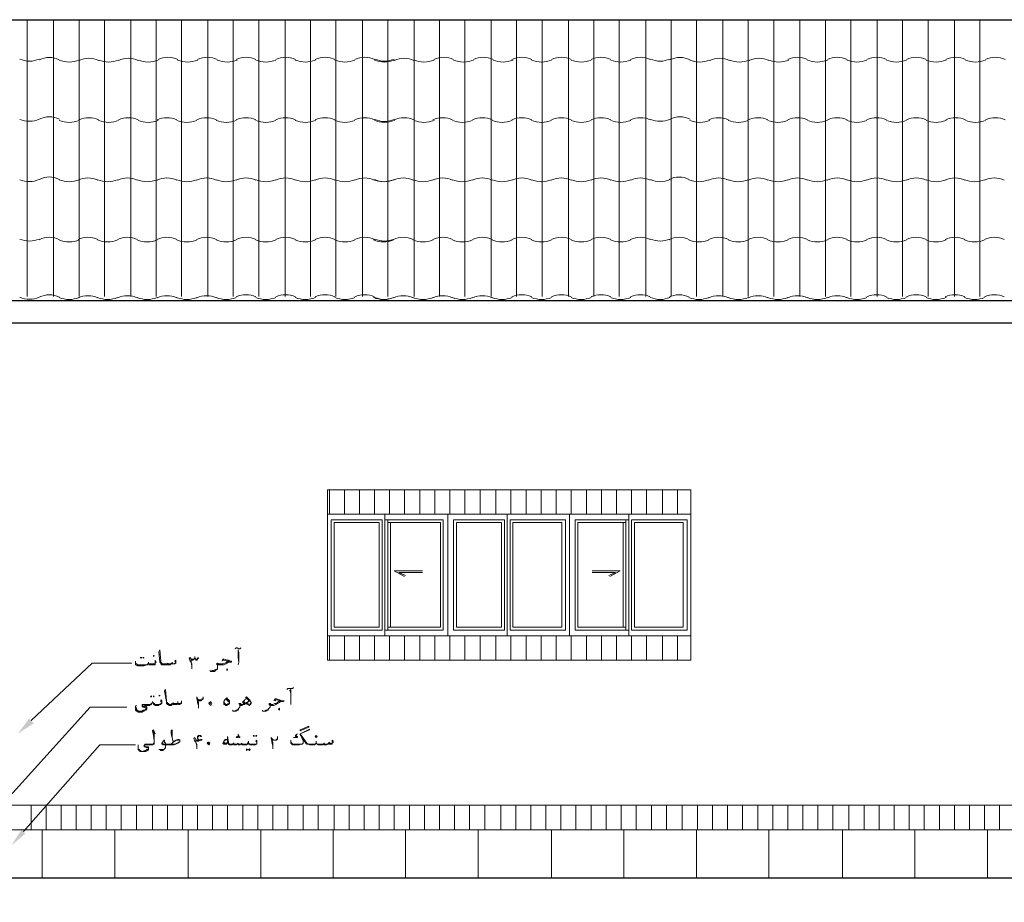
# Model space of a CAD drawing. Header units: metres. Extents: x 6 to 182, y 4 to 63.
# Tile 4 of 28: x 30 to 40, y 44 to 53. Entities that reach past the tile are written whole.
import ezdxf

# ---------------------------------------------------------------- set-up
doc = ezdxf.new("R2010")
doc.units = ezdxf.units.M
doc.header["$MEASUREMENT"] = 0
for name, color, linetype in [('PDF16_hatch-borshi', 7, 'Continuous'), ('PDF16_hatch-plan', 7, 'Continuous'), ('PDF16_rahpelee', 7, 'Continuous'), ('PDF16_textt', 7, 'Continuous'), ('PDF16_WIN', 7, 'Continuous')]:
    doc.layers.add(name, color=color, linetype=linetype)

msp = doc.modelspace()

# ---------------------------------------------------------------- linework, layer by layer
at = {"layer": 'PDF16_hatch-borshi', "lineweight": 18}
for points in [[(30.014, 49.867), (30.014, 52.699)], [(30.284, 49.867), (30.284, 52.699)], [(30.544, 49.867), (30.544, 52.699)], [(30.804, 49.867), (30.804, 52.699)], [(31.073, 49.867), (31.073, 52.699)], [(31.334, 49.867), (31.334, 52.699)], [(31.594, 49.867), (31.594, 52.699)], [(31.863, 49.867), (31.863, 52.699)], [(32.123, 49.867), (32.123, 52.699)], [(32.383, 49.867), (32.383, 52.699)], [(32.653, 49.867), (32.653, 52.699)], [(32.913, 49.867), (32.913, 52.699)], [(33.173, 49.867), (33.173, 52.699)], [(33.443, 49.867), (33.443, 52.699)], [(33.703, 49.867), (33.703, 52.699)], [(33.972, 49.867), (33.972, 52.699)], [(34.232, 49.867), (34.232, 52.699)], [(34.493, 49.867), (34.493, 52.699)], [(34.762, 49.867), (34.762, 52.699)], [(35.022, 49.867), (35.022, 52.699)], [(35.282, 49.867), (35.282, 52.699)], [(35.552, 49.867), (35.552, 52.699)], [(35.812, 49.867), (35.812, 52.699)], [(36.072, 49.867), (36.072, 52.699)], [(36.342, 49.867), (36.342, 52.699)], [(36.602, 49.867), (36.602, 52.699)], [(36.862, 49.867), (36.862, 52.699)], [(37.131, 49.867), (37.131, 52.699)], [(37.392, 49.867), (37.392, 52.699)], [(37.652, 49.867), (37.652, 52.699)], [(37.921, 49.867), (37.921, 52.699)], [(38.181, 49.867), (38.181, 52.699)], [(38.441, 49.867), (38.441, 52.699)], [(38.711, 49.867), (38.711, 52.699)], [(38.971, 49.867), (38.971, 52.699)], [(39.231, 49.867), (39.231, 52.699)], [(39.501, 49.867), (39.501, 52.699)], [(39.761, 49.867), (39.761, 52.699)]]:
    msp.add_lwpolyline(points, dxfattribs=at)
for points in [[(30.343, 51.682, 0.239714), (30.138, 51.682, -0.212603), (29.938, 51.68)], [(36.796, 51.682, 0.239714), (36.591, 51.682, -0.212603), (36.391, 51.68)], [(30.343, 51.066, 0.239714), (30.138, 51.066, -0.212603), (29.938, 51.063)], [(30.343, 49.862, 0.239714), (30.138, 49.862, -0.212603), (29.938, 49.86)]]:
    msp.add_lwpolyline(points, format="xyb", dxfattribs=at)
for centre, radius, start, end in [((30.038, 52.521), 0.246, 245.9729, 293.9831), ((30.24, 52.087), 0.226, 63.0121, 116.933), ((30.443, 52.53), 0.265, 247.2088, 292.7417), ((30.645, 52.058), 0.246, 65.8685, 114.1809), ((30.847, 52.53), 0.265, 247.2088, 292.7417), ((31.049, 52.058), 0.246, 65.8685, 114.1809), ((31.252, 52.53), 0.265, 247.2088, 292.7417), ((31.454, 52.068), 0.246, 65.8685, 114.1809), ((31.656, 52.53), 0.265, 247.2088, 292.7417), ((31.858, 52.068), 0.246, 65.8685, 114.1809), ((32.061, 52.53), 0.265, 247.2088, 292.7417), ((32.253, 52.068), 0.246, 65.8685, 114.1809), ((32.456, 52.53), 0.265, 247.2088, 292.7417), ((32.658, 52.068), 0.246, 65.8685, 114.1809), ((32.86, 52.53), 0.265, 247.2088, 292.7417), ((33.062, 52.068), 0.246, 65.8685, 114.1809), ((33.265, 52.53), 0.265, 247.2088, 292.7417), ((33.467, 52.068), 0.246, 65.8685, 114.1809), ((33.669, 52.53), 0.265, 247.2088, 292.7417), ((33.669, 52.521), 0.246, 245.9729, 293.9831), ((33.871, 52.058), 0.246, 65.8685, 114.1809), ((34.074, 52.53), 0.265, 247.2088, 292.7417), ((34.276, 52.068), 0.246, 65.8685, 114.1809), ((34.478, 52.53), 0.265, 247.2088, 292.7417), ((34.68, 52.068), 0.246, 65.8685, 114.1809), ((34.883, 52.53), 0.265, 247.2088, 292.7417), ((35.075, 52.068), 0.246, 65.8685, 114.1809), ((35.277, 52.53), 0.265, 247.2088, 292.7417), ((35.48, 52.068), 0.246, 65.8685, 114.1809), ((35.682, 52.53), 0.265, 247.2088, 292.7417), ((35.884, 52.068), 0.246, 65.8685, 114.1809), ((36.087, 52.53), 0.265, 247.2088, 292.7417), ((36.289, 52.068), 0.246, 65.8685, 114.1809), ((36.491, 52.521), 0.246, 245.9729, 293.9831), ((36.693, 52.087), 0.226, 63.0121, 116.933), ((36.896, 52.53), 0.265, 247.2088, 292.7417), ((37.098, 52.058), 0.246, 65.8685, 114.1809), ((37.3, 52.53), 0.265, 247.2088, 292.7417), ((37.502, 52.058), 0.246, 65.8685, 114.1809), ((37.705, 52.53), 0.265, 247.2088, 292.7417), ((37.897, 52.068), 0.246, 65.8685, 114.1809), ((38.099, 52.53), 0.265, 247.2088, 292.7417), ((38.302, 52.068), 0.246, 65.8685, 114.1809), ((38.504, 52.53), 0.265, 247.2088, 292.7417), ((38.706, 52.068), 0.246, 65.8685, 114.1809), ((38.908, 52.53), 0.265, 247.2088, 292.7417), ((39.111, 52.068), 0.246, 65.8685, 114.1809), ((39.313, 52.53), 0.265, 247.2088, 292.7417), ((39.515, 52.068), 0.246, 65.8685, 114.1809), ((39.717, 52.53), 0.265, 247.2088, 292.7417), ((39.92, 52.068), 0.246, 65.8685, 114.1809), ((30.645, 51.451), 0.246, 65.8685, 114.1809), ((31.049, 51.451), 0.246, 65.8685, 114.1809), ((31.444, 51.451), 0.246, 65.8685, 114.1809), ((31.849, 51.451), 0.246, 65.8685, 114.1809), ((32.253, 51.451), 0.246, 65.8685, 114.1809), ((32.658, 51.451), 0.246, 65.8685, 114.1809), ((33.062, 51.451), 0.246, 65.8685, 114.1809), ((33.467, 51.451), 0.246, 65.8685, 114.1809), ((33.871, 51.451), 0.246, 65.8685, 114.1809), ((34.266, 51.451), 0.246, 65.8685, 114.1809), ((34.671, 51.451), 0.246, 65.8685, 114.1809), ((35.075, 51.451), 0.246, 65.8685, 114.1809), ((35.48, 51.451), 0.246, 65.8685, 114.1809), ((35.884, 51.451), 0.246, 65.8685, 114.1809), ((36.289, 51.451), 0.246, 65.8685, 114.1809), ((37.088, 51.451), 0.246, 65.8685, 114.1809), ((37.493, 51.451), 0.246, 65.8685, 114.1809), ((37.897, 51.451), 0.246, 65.8685, 114.1809), ((38.302, 51.451), 0.246, 65.8685, 114.1809), ((38.706, 51.451), 0.246, 65.8685, 114.1809), ((39.111, 51.451), 0.246, 65.8685, 114.1809), ((39.515, 51.451), 0.246, 65.8685, 114.1809), ((39.92, 51.451), 0.246, 65.8685, 114.1809), ((30.443, 51.914), 0.265, 247.2088, 292.7417), ((30.847, 51.914), 0.265, 247.2088, 292.7417), ((31.252, 51.914), 0.265, 247.2088, 292.7417), ((31.647, 51.914), 0.265, 247.2088, 292.7417), ((32.051, 51.914), 0.265, 247.2088, 292.7417), ((32.456, 51.914), 0.265, 247.2088, 292.7417), ((32.86, 51.914), 0.265, 247.2088, 292.7417), ((33.265, 51.914), 0.265, 247.2088, 292.7417), ((33.669, 51.914), 0.265, 247.2088, 292.7417), ((33.669, 51.904), 0.246, 245.9729, 293.9831), ((34.074, 51.914), 0.265, 247.2088, 292.7417), ((34.468, 51.914), 0.265, 247.2088, 292.7417), ((34.873, 51.914), 0.265, 247.2088, 292.7417), ((35.277, 51.914), 0.265, 247.2088, 292.7417), ((35.682, 51.914), 0.265, 247.2088, 292.7417), ((36.087, 51.914), 0.265, 247.2088, 292.7417), ((36.896, 51.914), 0.265, 247.2088, 292.7417), ((37.29, 51.914), 0.265, 247.2088, 292.7417), ((37.695, 51.914), 0.265, 247.2088, 292.7417), ((38.099, 51.914), 0.265, 247.2088, 292.7417), ((38.504, 51.914), 0.265, 247.2088, 292.7417), ((38.908, 51.914), 0.265, 247.2088, 292.7417), ((39.313, 51.914), 0.265, 247.2088, 292.7417), ((39.717, 51.914), 0.265, 247.2088, 292.7417), ((30.635, 50.835), 0.246, 65.8685, 114.1809), ((31.04, 50.835), 0.246, 65.8685, 114.1809), ((31.444, 50.835), 0.246, 65.8685, 114.1809), ((31.849, 50.835), 0.246, 65.8685, 114.1809), ((32.253, 50.835), 0.246, 65.8685, 114.1809), ((32.658, 50.835), 0.246, 65.8685, 114.1809), ((33.062, 50.835), 0.246, 65.8685, 114.1809), ((33.467, 50.835), 0.246, 65.8685, 114.1809), ((33.862, 50.835), 0.246, 65.8685, 114.1809), ((34.266, 50.835), 0.246, 65.8685, 114.1809), ((34.671, 50.835), 0.246, 65.8685, 114.1809), ((35.075, 50.835), 0.246, 65.8685, 114.1809), ((35.48, 50.835), 0.246, 65.8685, 114.1809), ((35.884, 50.835), 0.246, 65.8685, 114.1809), ((36.289, 50.835), 0.246, 65.8685, 114.1809), ((36.684, 50.864), 0.226, 63.0121, 116.933), ((37.088, 50.835), 0.246, 65.8685, 114.1809), ((37.493, 50.835), 0.246, 65.8685, 114.1809), ((37.897, 50.835), 0.246, 65.8685, 114.1809), ((38.302, 50.835), 0.246, 65.8685, 114.1809), ((38.706, 50.835), 0.246, 65.8685, 114.1809), ((39.111, 50.835), 0.246, 65.8685, 114.1809), ((39.506, 50.835), 0.246, 65.8685, 114.1809), ((39.91, 50.835), 0.246, 65.8685, 114.1809), ((30.443, 51.307), 0.265, 247.2088, 292.7417), ((30.837, 51.307), 0.265, 247.2088, 292.7417), ((31.242, 51.307), 0.265, 247.2088, 292.7417), ((31.647, 51.307), 0.265, 247.2088, 292.7417), ((32.051, 51.307), 0.265, 247.2088, 292.7417), ((32.456, 51.307), 0.265, 247.2088, 292.7417), ((32.86, 51.307), 0.265, 247.2088, 292.7417), ((33.265, 51.307), 0.265, 247.2088, 292.7417), ((33.659, 51.307), 0.265, 247.2088, 292.7417), ((33.669, 51.288), 0.246, 245.9729, 293.9831), ((34.064, 51.307), 0.265, 247.2088, 292.7417), ((34.468, 51.307), 0.265, 247.2088, 292.7417), ((34.873, 51.307), 0.265, 247.2088, 292.7417), ((35.277, 51.307), 0.265, 247.2088, 292.7417), ((35.682, 51.307), 0.265, 247.2088, 292.7417), ((36.087, 51.307), 0.265, 247.2088, 292.7417), ((36.491, 51.288), 0.246, 245.9729, 293.9831), ((36.886, 51.307), 0.265, 247.2088, 292.7417), ((37.29, 51.307), 0.265, 247.2088, 292.7417), ((37.695, 51.307), 0.265, 247.2088, 292.7417), ((38.099, 51.307), 0.265, 247.2088, 292.7417), ((38.504, 51.307), 0.265, 247.2088, 292.7417), ((38.908, 51.307), 0.265, 247.2088, 292.7417), ((39.313, 51.307), 0.265, 247.2088, 292.7417), ((39.708, 51.307), 0.265, 247.2088, 292.7417), ((30.24, 50.248), 0.226, 63.0121, 116.933), ((30.635, 50.228), 0.246, 65.8685, 114.1809), ((31.04, 50.228), 0.246, 65.8685, 114.1809), ((31.444, 50.228), 0.246, 65.8685, 114.1809), ((31.849, 50.228), 0.246, 65.8685, 114.1809), ((32.253, 50.228), 0.246, 65.8685, 114.1809), ((32.658, 50.228), 0.246, 65.8685, 114.1809), ((33.062, 50.228), 0.246, 65.8685, 114.1809), ((33.467, 50.228), 0.246, 65.8685, 114.1809), ((33.862, 50.228), 0.246, 65.8685, 114.1809), ((34.266, 50.228), 0.246, 65.8685, 114.1809), ((34.671, 50.228), 0.246, 65.8685, 114.1809), ((35.075, 50.228), 0.246, 65.8685, 114.1809), ((35.48, 50.228), 0.246, 65.8685, 114.1809), ((35.884, 50.228), 0.246, 65.8685, 114.1809), ((36.289, 50.228), 0.246, 65.8685, 114.1809), ((36.684, 50.248), 0.226, 63.0121, 116.933), ((37.088, 50.228), 0.246, 65.8685, 114.1809), ((37.493, 50.228), 0.246, 65.8685, 114.1809), ((37.897, 50.228), 0.246, 65.8685, 114.1809), ((38.302, 50.228), 0.246, 65.8685, 114.1809), ((38.706, 50.228), 0.246, 65.8685, 114.1809), ((39.111, 50.228), 0.246, 65.8685, 114.1809), ((39.506, 50.228), 0.246, 65.8685, 114.1809), ((39.91, 50.228), 0.246, 65.8685, 114.1809), ((30.038, 50.681), 0.246, 245.9729, 293.9831), ((30.443, 50.691), 0.265, 247.2088, 292.7417), ((30.837, 50.691), 0.265, 247.2088, 292.7417), ((31.242, 50.691), 0.265, 247.2088, 292.7417), ((31.647, 50.691), 0.265, 247.2088, 292.7417), ((32.051, 50.691), 0.265, 247.2088, 292.7417), ((32.456, 50.691), 0.265, 247.2088, 292.7417), ((32.86, 50.691), 0.265, 247.2088, 292.7417), ((33.265, 50.691), 0.265, 247.2088, 292.7417), ((33.659, 50.691), 0.265, 247.2088, 292.7417), ((33.669, 50.681), 0.246, 245.9729, 293.9831), ((34.064, 50.691), 0.265, 247.2088, 292.7417), ((34.468, 50.691), 0.265, 247.2088, 292.7417), ((34.873, 50.691), 0.265, 247.2088, 292.7417), ((35.277, 50.691), 0.265, 247.2088, 292.7417), ((35.682, 50.691), 0.265, 247.2088, 292.7417), ((36.087, 50.691), 0.265, 247.2088, 292.7417), ((36.491, 50.681), 0.246, 245.9729, 293.9831), ((36.886, 50.691), 0.265, 247.2088, 292.7417), ((37.29, 50.691), 0.265, 247.2088, 292.7417), ((37.695, 50.691), 0.265, 247.2088, 292.7417), ((38.099, 50.691), 0.265, 247.2088, 292.7417), ((38.504, 50.691), 0.265, 247.2088, 292.7417), ((38.908, 50.691), 0.265, 247.2088, 292.7417), ((39.313, 50.691), 0.265, 247.2088, 292.7417), ((39.708, 50.691), 0.265, 247.2088, 292.7417), ((30.635, 49.631), 0.246, 65.8685, 114.1809), ((31.04, 49.631), 0.246, 65.8685, 114.1809), ((31.444, 49.631), 0.246, 65.8685, 114.1809), ((31.849, 49.631), 0.246, 65.8685, 114.1809), ((32.253, 49.641), 0.246, 65.8685, 114.1809), ((32.658, 49.641), 0.246, 65.8685, 114.1809), ((33.062, 49.641), 0.246, 65.8685, 114.1809), ((33.467, 49.641), 0.246, 65.8685, 114.1809), ((33.862, 49.631), 0.246, 65.8685, 114.1809), ((34.266, 49.631), 0.246, 65.8685, 114.1809), ((34.671, 49.631), 0.246, 65.8685, 114.1809), ((35.075, 49.641), 0.246, 65.8685, 114.1809), ((35.48, 49.641), 0.246, 65.8685, 114.1809), ((35.884, 49.641), 0.246, 65.8685, 114.1809), ((36.289, 49.641), 0.246, 65.8685, 114.1809), ((36.684, 49.66), 0.226, 63.0121, 116.933), ((37.088, 49.631), 0.246, 65.8685, 114.1809), ((37.493, 49.631), 0.246, 65.8685, 114.1809), ((37.897, 49.631), 0.246, 65.8685, 114.1809), ((38.302, 49.631), 0.246, 65.8685, 114.1809), ((38.706, 49.641), 0.246, 65.8685, 114.1809), ((39.111, 49.641), 0.246, 65.8685, 114.1809), ((39.506, 49.641), 0.246, 65.8685, 114.1809), ((39.91, 49.641), 0.246, 65.8685, 114.1809), ((30.443, 50.103), 0.265, 247.2088, 292.7417), ((30.837, 50.103), 0.265, 247.2088, 292.7417), ((31.242, 50.103), 0.265, 247.2088, 292.7417), ((31.647, 50.103), 0.265, 247.2088, 292.7417), ((32.051, 50.103), 0.265, 247.2088, 292.7417), ((32.456, 50.103), 0.265, 247.2088, 292.7417), ((32.86, 50.103), 0.265, 247.2088, 292.7417), ((33.265, 50.103), 0.265, 247.2088, 292.7417), ((33.659, 50.103), 0.265, 247.2088, 292.7417), ((33.669, 50.084), 0.246, 245.9729, 293.9831), ((34.064, 50.103), 0.265, 247.2088, 292.7417), ((34.468, 50.103), 0.265, 247.2088, 292.7417), ((34.873, 50.103), 0.265, 247.2088, 292.7417), ((35.277, 50.103), 0.265, 247.2088, 292.7417), ((35.682, 50.103), 0.265, 247.2088, 292.7417), ((36.087, 50.103), 0.265, 247.2088, 292.7417), ((36.491, 50.084), 0.246, 245.9729, 293.9831), ((36.886, 50.103), 0.265, 247.2088, 292.7417), ((37.29, 50.103), 0.265, 247.2088, 292.7417), ((37.695, 50.103), 0.265, 247.2088, 292.7417), ((38.099, 50.103), 0.265, 247.2088, 292.7417), ((38.504, 50.103), 0.265, 247.2088, 292.7417), ((38.908, 50.103), 0.265, 247.2088, 292.7417), ((39.313, 50.103), 0.265, 247.2088, 292.7417), ((39.708, 50.103), 0.265, 247.2088, 292.7417)]:
    msp.add_arc(centre, radius, start, end, dxfattribs=at)
at = {"layer": 'PDF16_hatch-plan', "lineweight": 18}
for points in [[(33.106, 47.642), (33.106, 47.893)], [(33.26, 47.642), (33.26, 47.893)], [(33.414, 47.642), (33.414, 47.893)], [(33.568, 47.642), (33.568, 47.893)], [(33.722, 47.642), (33.722, 47.893)], [(33.876, 47.642), (33.876, 47.893)], [(34.03, 47.642), (34.03, 47.893)], [(34.184, 47.642), (34.184, 47.893)], [(34.338, 47.642), (34.338, 47.893)], [(34.493, 47.642), (34.493, 47.893)], [(34.647, 47.642), (34.647, 47.893)], [(34.81, 47.642), (34.81, 47.893)], [(34.964, 47.642), (34.964, 47.893)], [(35.119, 47.642), (35.119, 47.893)], [(35.273, 47.642), (35.273, 47.893)], [(35.427, 47.642), (35.427, 47.893)], [(35.581, 47.642), (35.581, 47.893)], [(35.735, 47.642), (35.735, 47.893)], [(35.889, 47.642), (35.889, 47.893)], [(36.043, 47.642), (36.043, 47.893)], [(36.197, 47.642), (36.197, 47.893)], [(36.351, 47.642), (36.351, 47.893)], [(36.515, 47.642), (36.515, 47.893)], [(36.669, 47.642), (36.669, 47.893)], [(33.106, 46.15), (33.106, 46.4)], [(33.26, 46.15), (33.26, 46.4)], [(33.414, 46.15), (33.414, 46.4)], [(33.568, 46.15), (33.568, 46.4)], [(33.722, 46.15), (33.722, 46.4)], [(33.876, 46.15), (33.876, 46.4)], [(34.03, 46.15), (34.03, 46.4)], [(34.184, 46.15), (34.184, 46.4)], [(34.338, 46.15), (34.338, 46.4)], [(34.493, 46.15), (34.493, 46.4)], [(34.647, 46.15), (34.647, 46.4)], [(34.81, 46.15), (34.81, 46.4)], [(34.964, 46.15), (34.964, 46.4)], [(35.119, 46.15), (35.119, 46.4)], [(35.273, 46.15), (35.273, 46.4)], [(35.427, 46.15), (35.427, 46.4)], [(35.581, 46.15), (35.581, 46.4)], [(35.735, 46.15), (35.735, 46.4)], [(35.889, 46.15), (35.889, 46.4)], [(36.043, 46.15), (36.043, 46.4)], [(36.197, 46.15), (36.197, 46.4)], [(36.351, 46.15), (36.351, 46.4)], [(36.515, 46.15), (36.515, 46.4)], [(36.669, 46.15), (36.669, 46.4)], [(30.053, 44.416), (30.053, 44.666)], [(30.207, 44.416), (30.207, 44.666)], [(30.361, 44.416), (30.361, 44.666)], [(30.515, 44.416), (30.515, 44.666)], [(30.669, 44.416), (30.669, 44.666)], [(30.823, 44.416), (30.823, 44.666)], [(30.977, 44.416), (30.977, 44.666)], [(31.131, 44.416), (31.131, 44.666)], [(31.295, 44.416), (31.295, 44.666)], [(31.449, 44.416), (31.449, 44.666)], [(31.603, 44.416), (31.603, 44.666)], [(31.757, 44.416), (31.757, 44.666)], [(31.911, 44.416), (31.911, 44.666)], [(32.065, 44.416), (32.065, 44.666)], [(32.22, 44.416), (32.22, 44.666)], [(32.374, 44.416), (32.374, 44.666)], [(32.528, 44.416), (32.528, 44.666)], [(32.682, 44.416), (32.682, 44.666)], [(32.836, 44.416), (32.836, 44.666)], [(32.99, 44.416), (32.99, 44.666)], [(33.154, 44.416), (33.154, 44.666)], [(33.308, 44.416), (33.308, 44.666)], [(33.462, 44.416), (33.462, 44.666)], [(33.616, 44.416), (33.616, 44.666)], [(33.77, 44.416), (33.77, 44.666)], [(33.924, 44.416), (33.924, 44.666)], [(34.078, 44.416), (34.078, 44.666)], [(34.232, 44.416), (34.232, 44.666)], [(34.387, 44.416), (34.387, 44.666)], [(34.541, 44.416), (34.541, 44.666)], [(34.695, 44.416), (34.695, 44.666)], [(34.859, 44.416), (34.859, 44.666)], [(35.013, 44.416), (35.013, 44.666)], [(35.167, 44.416), (35.167, 44.666)], [(35.321, 44.416), (35.321, 44.666)], [(35.475, 44.416), (35.475, 44.666)], [(35.629, 44.416), (35.629, 44.666)], [(35.783, 44.416), (35.783, 44.666)], [(35.937, 44.416), (35.937, 44.666)], [(36.091, 44.416), (36.091, 44.666)], [(36.245, 44.416), (36.245, 44.666)], [(36.4, 44.416), (36.4, 44.666)], [(36.554, 44.416), (36.554, 44.666)], [(36.717, 44.416), (36.717, 44.666)], [(36.871, 44.416), (36.871, 44.666)], [(37.026, 44.416), (37.026, 44.666)], [(37.18, 44.416), (37.18, 44.666)], [(37.334, 44.416), (37.334, 44.666)], [(37.488, 44.416), (37.488, 44.666)], [(37.642, 44.416), (37.642, 44.666)], [(37.796, 44.416), (37.796, 44.666)], [(37.95, 44.416), (37.95, 44.666)], [(38.104, 44.416), (38.104, 44.666)], [(38.258, 44.416), (38.258, 44.666)], [(38.422, 44.416), (38.422, 44.666)], [(38.576, 44.416), (38.576, 44.666)], [(38.73, 44.416), (38.73, 44.666)], [(38.884, 44.416), (38.884, 44.666)], [(39.038, 44.416), (39.038, 44.666)], [(39.193, 44.416), (39.193, 44.666)], [(39.347, 44.416), (39.347, 44.666)], [(39.501, 44.416), (39.501, 44.666)], [(39.655, 44.416), (39.655, 44.666)], [(39.809, 44.416), (39.809, 44.666)], [(39.963, 44.416), (39.963, 44.666)]]:
    msp.add_lwpolyline(points, dxfattribs=at)
at = {"layer": 'PDF16_hatch-plan', "lineweight": 20}
for points in [[(30.168, 44.416), (30.168, 43.925)], [(30.91, 44.416), (30.91, 43.925)], [(31.661, 44.416), (31.661, 43.925)], [(32.403, 44.416), (32.403, 43.925)], [(33.144, 44.416), (33.144, 43.925)], [(33.886, 44.416), (33.886, 43.925)], [(34.627, 44.416), (34.627, 43.925)], [(35.379, 44.416), (35.379, 43.925)], [(36.12, 44.416), (36.12, 43.925)], [(36.862, 44.416), (36.862, 43.925)], [(37.603, 44.416), (37.603, 43.925)], [(38.355, 44.416), (38.355, 43.925)], [(39.096, 44.416), (39.096, 43.925)], [(39.838, 44.416), (39.838, 43.925)]]:
    msp.add_lwpolyline(points, dxfattribs=at)
at = {"layer": 'PDF16_rahpelee', "lineweight": 30}
msp.add_lwpolyline([(69.839, 49.597), (23.234, 49.597), (23.234, 52.699), (69.839, 52.699)], close=True, dxfattribs=at)
for points in [[(23.234, 49.829), (47.957, 49.829)], [(23.474, 49.829), (69.839, 49.829)], [(10.703, 43.925), (73.807, 43.925), (73.807, 43.674), (76.677, 43.674)]]:
    msp.add_lwpolyline(points, dxfattribs=at)
at = {"layer": 'PDF16_rahpelee', "lineweight": 20}
for points in [[(36.804, 47.642), (36.804, 47.893), (33.086, 47.893), (33.086, 47.642)], [(33.086, 46.4), (33.086, 46.15), (36.804, 46.15), (36.804, 46.4)], [(68.597, 44.666), (13.747, 44.666)], [(68.597, 44.416), (23.474, 44.416), (13.747, 44.416)]]:
    msp.add_lwpolyline(points, dxfattribs=at)
at = {"layer": 'PDF16_textt', "lineweight": 20}
for points in [[(31.536, 46.13), (31.526, 46.14), (31.536, 46.15), (31.536, 46.13), (31.536, 46.121), (31.526, 46.111), (31.516, 46.111), (31.507, 46.111), (31.497, 46.111), (31.488, 46.121), (31.488, 46.111), (31.478, 46.101), (31.468, 46.101), (31.459, 46.101), (31.449, 46.101), (31.449, 46.111), (31.439, 46.101), (31.42, 46.101), (31.411, 46.101), (31.401, 46.101), (31.391, 46.101), (31.382, 46.111), (31.382, 46.121), (31.372, 46.13), (31.362, 46.236), (31.372, 46.255), (31.382, 46.14), (31.382, 46.13), (31.391, 46.121), (31.391, 46.111), (31.401, 46.111), (31.411, 46.111), (31.43, 46.111), (31.439, 46.111), (31.449, 46.111), (31.449, 46.121), (31.459, 46.111), (31.478, 46.111), (31.488, 46.111), (31.488, 46.121), (31.497, 46.121), (31.507, 46.111), (31.516, 46.111), (31.526, 46.121), (31.536, 46.121)], [(32.143, 46.265), (32.152, 46.275), (32.162, 46.275), (32.181, 46.265), (32.191, 46.265), (32.2, 46.275)], [(32.171, 46.101), (32.181, 46.13), (32.181, 46.159), (32.181, 46.227), (32.171, 46.255), (32.171, 46.246), (32.171, 46.217), (32.171, 46.178), (32.181, 46.13)], [(31.324, 46.121), (31.324, 46.13), (31.324, 46.14), (31.324, 46.15), (31.324, 46.14), (31.334, 46.13), (31.324, 46.121), (31.324, 46.111), (31.324, 46.101), (31.314, 46.101), (31.295, 46.101), (31.276, 46.101), (31.266, 46.101), (31.266, 46.111), (31.256, 46.111), (31.256, 46.13), (31.256, 46.111), (31.247, 46.101), (31.237, 46.101), (31.208, 46.092), (31.189, 46.092), (31.17, 46.092), (31.141, 46.092), (31.122, 46.101), (31.122, 46.111), (31.122, 46.121), (31.122, 46.13), (31.122, 46.14)], [(31.699, 46.063), (31.699, 46.072), (31.699, 46.092), (31.69, 46.13), (31.68, 46.14), (31.671, 46.169), (31.68, 46.178), (31.69, 46.159), (31.699, 46.159), (31.709, 46.159), (31.719, 46.159)], [(31.68, 46.178), (31.69, 46.159), (31.69, 46.15), (31.699, 46.15), (31.709, 46.15), (31.719, 46.159), (31.728, 46.169), (31.738, 46.159), (31.748, 46.159), (31.757, 46.159), (31.757, 46.169), (31.767, 46.178)], [(31.69, 46.15), (31.69, 46.13), (31.699, 46.111), (31.699, 46.082)], [(31.767, 46.169), (31.757, 46.159), (31.748, 46.15), (31.738, 46.15), (31.738, 46.159), (31.728, 46.159), (31.728, 46.169), (31.728, 46.188)], [(32.008, 46.14), (32.017, 46.159), (32.027, 46.159), (32.065, 46.15), (32.075, 46.15), (32.094, 46.14), (32.104, 46.14), (32.104, 46.13), (32.085, 46.13), (32.075, 46.13), (32.056, 46.121), (32.046, 46.111), (32.027, 46.101), (32.008, 46.101), (31.979, 46.101), (31.969, 46.101), (31.96, 46.101), (31.96, 46.092), (31.96, 46.072), (31.96, 46.063), (31.94, 46.044), (31.931, 46.034), (31.911, 46.034), (31.892, 46.034), (31.882, 46.044)], [(31.96, 46.092), (31.96, 46.101), (31.95, 46.111), (31.96, 46.121), (31.969, 46.111), (31.979, 46.111), (31.998, 46.111), (32.017, 46.111), (32.037, 46.121), (32.056, 46.13), (32.065, 46.14), (32.085, 46.14), (32.065, 46.14), (32.027, 46.15), (32.008, 46.15)], [(30.053, 45.533), (30.679, 46.121), (31.083, 46.121)], [(31.122, 46.121), (31.131, 46.111), (31.141, 46.101), (31.17, 46.101), (31.179, 46.101), (31.208, 46.101), (31.237, 46.101), (31.247, 46.111), (31.256, 46.111), (31.266, 46.111), (31.276, 46.111), (31.295, 46.111), (31.324, 46.111)], [(31.449, 46.121), (31.449, 46.121)], [(31.497, 46.13), (31.497, 46.121)], [(31.892, 46.034), (31.911, 46.044), (31.921, 46.044), (31.94, 46.053), (31.96, 46.063), (31.96, 46.072)], [(31.969, 46.101), (31.96, 46.111)], [(31.594, 45.726), (31.594, 45.735), (31.594, 45.726), (31.594, 45.716), (31.594, 45.706), (31.584, 45.706), (31.574, 45.697), (31.565, 45.697), (31.555, 45.706), (31.545, 45.697), (31.536, 45.697), (31.526, 45.697), (31.516, 45.697), (31.507, 45.697), (31.507, 45.706), (31.497, 45.697), (31.488, 45.687), (31.468, 45.687), (31.459, 45.697), (31.449, 45.697), (31.439, 45.706), (31.439, 45.716), (31.439, 45.726), (31.42, 45.832), (31.43, 45.851), (31.439, 45.735), (31.439, 45.716), (31.449, 45.716), (31.449, 45.706), (31.459, 45.706), (31.468, 45.697), (31.488, 45.697), (31.497, 45.706), (31.507, 45.706), (31.516, 45.706), (31.526, 45.706), (31.536, 45.706), (31.545, 45.706), (31.555, 45.706), (31.555, 45.716), (31.555, 45.706), (31.565, 45.706), (31.574, 45.706), (31.584, 45.706), (31.594, 45.716)], [(32.672, 45.851), (32.682, 45.861), (32.692, 45.861), (32.711, 45.861), (32.72, 45.861), (32.73, 45.861), (32.74, 45.87)], [(32.711, 45.697), (32.711, 45.716), (32.711, 45.755), (32.711, 45.812), (32.711, 45.851), (32.701, 45.841), (32.711, 45.812), (32.711, 45.774), (32.711, 45.726)], [(31.391, 45.706), (31.391, 45.716), (31.382, 45.726), (31.382, 45.735), (31.382, 45.745), (31.391, 45.735), (31.391, 45.726), (31.391, 45.716), (31.391, 45.706), (31.382, 45.706), (31.382, 45.697), (31.372, 45.697), (31.353, 45.687), (31.343, 45.687), (31.324, 45.687), (31.314, 45.697), (31.305, 45.697), (31.305, 45.706), (31.295, 45.716), (31.295, 45.726), (31.295, 45.716), (31.285, 45.706), (31.285, 45.697), (31.276, 45.697), (31.266, 45.687), (31.256, 45.687), (31.228, 45.687), (31.199, 45.697), (31.189, 45.687), (31.199, 45.678), (31.208, 45.678), (31.228, 45.678), (31.237, 45.668), (31.237, 45.658), (31.237, 45.649), (31.228, 45.639), (31.218, 45.639), (31.208, 45.629), (31.199, 45.629), (31.189, 45.62), (31.17, 45.62), (31.151, 45.62), (31.141, 45.629), (31.131, 45.629), (31.122, 45.639), (31.122, 45.658), (31.122, 45.678), (31.131, 45.687)], [(31.767, 45.658), (31.767, 45.668), (31.767, 45.687), (31.757, 45.716), (31.757, 45.735), (31.748, 45.755), (31.748, 45.774), (31.757, 45.755), (31.767, 45.745), (31.777, 45.745), (31.796, 45.745), (31.805, 45.755), (31.815, 45.755), (31.815, 45.764), (31.815, 45.774)], [(31.815, 45.764), (31.815, 45.755), (31.805, 45.745), (31.786, 45.735), (31.777, 45.735), (31.767, 45.735), (31.757, 45.745), (31.748, 45.764)], [(31.757, 45.745), (31.767, 45.716), (31.767, 45.706), (31.767, 45.668)], [(32.046, 45.755), (32.056, 45.745), (32.065, 45.735), (32.075, 45.726), (32.085, 45.716), (32.085, 45.706)], [(32.056, 45.755), (32.065, 45.755), (32.075, 45.735), (32.075, 45.726)], [(32.306, 45.716), (32.297, 45.726), (32.277, 45.745), (32.248, 45.764), (32.258, 45.774), (32.287, 45.745), (32.297, 45.735), (32.306, 45.716), (32.306, 45.706), (32.297, 45.697), (32.287, 45.687), (32.248, 45.706), (32.239, 45.706), (32.22, 45.716), (32.22, 45.726), (32.229, 45.735), (32.239, 45.735), (32.239, 45.745), (32.258, 45.755), (32.268, 45.755), (32.277, 45.755), (32.277, 45.745), (32.277, 45.735), (32.277, 45.726), (32.258, 45.706), (32.248, 45.706), (32.239, 45.697), (32.22, 45.697), (32.21, 45.687), (32.2, 45.687), (32.191, 45.697), (32.191, 45.687), (32.191, 45.668), (32.181, 45.658), (32.171, 45.639), (32.152, 45.629), (32.143, 45.629), (32.123, 45.629), (32.114, 45.639)], [(32.306, 45.706), (32.297, 45.706), (32.297, 45.697), (32.287, 45.697), (32.268, 45.706), (32.258, 45.706), (32.239, 45.716), (32.229, 45.726), (32.239, 45.745), (32.258, 45.755)], [(32.537, 45.735), (32.547, 45.755), (32.557, 45.755), (32.566, 45.755), (32.595, 45.745), (32.614, 45.735), (32.624, 45.735), (32.643, 45.735), (32.634, 45.726), (32.624, 45.726), (32.605, 45.726), (32.595, 45.716), (32.576, 45.706), (32.557, 45.697), (32.537, 45.687), (32.509, 45.687), (32.499, 45.697), (32.499, 45.687), (32.499, 45.668), (32.489, 45.658), (32.48, 45.639), (32.46, 45.629), (32.441, 45.629), (32.422, 45.629), (32.422, 45.639)], [(32.509, 45.697), (32.528, 45.697), (32.547, 45.706), (32.566, 45.706), (32.586, 45.726), (32.605, 45.735), (32.624, 45.735), (32.605, 45.735), (32.566, 45.745), (32.557, 45.745), (32.547, 45.735)], [(29.706, 44.618), (30.659, 45.668), (31.035, 45.668)], [(31.295, 45.716), (31.285, 45.706), (31.266, 45.697), (31.256, 45.697), (31.237, 45.697), (31.199, 45.697), (31.189, 45.697), (31.189, 45.687), (31.189, 45.678), (31.199, 45.668), (31.208, 45.668), (31.218, 45.668), (31.228, 45.658), (31.237, 45.658), (31.237, 45.649), (31.228, 45.649), (31.218, 45.639), (31.199, 45.639), (31.189, 45.629), (31.17, 45.629), (31.16, 45.629), (31.151, 45.629), (31.141, 45.639), (31.131, 45.639), (31.131, 45.649), (31.131, 45.658), (31.122, 45.678)], [(31.305, 45.716), (31.305, 45.706), (31.314, 45.706), (31.324, 45.697), (31.343, 45.697), (31.362, 45.697), (31.382, 45.706)], [(31.507, 45.716), (31.507, 45.706)], [(31.555, 45.726), (31.555, 45.716)], [(31.873, 45.716), (31.882, 45.716), (31.892, 45.706)], [(32.075, 45.706), (32.056, 45.697), (32.046, 45.697), (32.037, 45.706), (32.027, 45.726)], [(32.123, 45.629), (32.133, 45.629), (32.152, 45.639), (32.171, 45.649), (32.181, 45.658), (32.191, 45.668)], [(32.277, 45.735), (32.268, 45.716), (32.258, 45.716), (32.248, 45.706), (32.239, 45.706), (32.229, 45.706), (32.21, 45.697), (32.2, 45.697), (32.2, 45.706), (32.191, 45.706), (32.181, 45.706), (32.191, 45.697), (32.191, 45.687)], [(32.2, 45.697), (32.191, 45.697), (32.181, 45.706)], [(32.431, 45.629), (32.441, 45.629), (32.46, 45.639), (32.48, 45.649), (32.489, 45.658), (32.499, 45.668)], [(32.499, 45.687), (32.489, 45.697), (32.489, 45.706), (32.499, 45.706), (32.509, 45.697), (32.499, 45.697), (32.489, 45.706)], [(31.295, 45.427), (31.324, 45.398), (31.305, 45.437), (31.295, 45.427), (31.305, 45.379), (31.314, 45.331)], [(31.488, 45.427), (31.497, 45.398), (31.497, 45.437), (31.488, 45.427), (31.488, 45.398), (31.497, 45.36), (31.507, 45.312), (31.526, 45.321), (31.545, 45.331), (31.555, 45.331), (31.574, 45.331), (31.574, 45.321)], [(31.497, 45.36), (31.497, 45.408), (31.497, 45.437)], [(33.144, 45.312), (33.135, 45.321), (33.135, 45.331), (33.144, 45.321), (33.144, 45.312), (33.135, 45.302), (33.135, 45.292), (33.125, 45.292), (33.115, 45.292), (33.106, 45.292), (33.096, 45.292), (33.096, 45.302), (33.086, 45.292), (33.077, 45.283), (33.067, 45.283), (33.057, 45.283), (33.048, 45.292), (33.038, 45.283), (33.029, 45.283), (33.019, 45.283), (33, 45.283), (32.99, 45.283), (32.98, 45.292), (32.971, 45.302), (32.971, 45.321), (32.971, 45.302), (32.961, 45.292), (32.952, 45.283), (32.942, 45.283), (32.923, 45.283), (32.913, 45.283), (32.903, 45.283), (32.884, 45.292), (32.874, 45.292), (32.865, 45.302), (32.807, 45.389), (32.807, 45.398), (32.903, 45.446), (32.903, 45.437), (32.807, 45.398), (32.874, 45.302), (32.894, 45.292), (32.903, 45.292), (32.913, 45.292), (32.923, 45.292), (32.942, 45.292), (32.952, 45.292), (32.961, 45.292), (32.971, 45.302), (32.98, 45.292), (32.99, 45.292), (33, 45.292), (33.019, 45.292), (33.029, 45.292), (33.038, 45.292), (33.048, 45.292), (33.048, 45.302), (33.057, 45.292), (33.067, 45.292), (33.077, 45.292), (33.086, 45.292), (33.096, 45.302), (33.106, 45.302), (33.125, 45.302), (33.135, 45.302)], [(31.305, 45.427), (31.314, 45.379), (31.314, 45.331), (31.314, 45.321), (31.314, 45.302), (31.314, 45.292), (31.305, 45.292), (31.295, 45.283), (31.285, 45.283), (31.276, 45.283), (31.256, 45.283), (31.218, 45.283), (31.218, 45.273), (31.218, 45.263), (31.237, 45.263), (31.256, 45.263), (31.256, 45.254), (31.256, 45.244), (31.256, 45.235), (31.247, 45.225), (31.228, 45.215), (31.218, 45.215), (31.208, 45.215), (31.199, 45.215), (31.189, 45.215), (31.17, 45.215), (31.16, 45.225), (31.151, 45.235), (31.151, 45.244), (31.151, 45.263), (31.151, 45.283)], [(31.488, 45.292), (31.497, 45.302), (31.507, 45.312), (31.516, 45.321), (31.536, 45.331), (31.555, 45.34), (31.565, 45.34), (31.574, 45.331), (31.574, 45.321), (31.574, 45.312), (31.565, 45.312), (31.555, 45.302), (31.536, 45.292), (31.516, 45.283), (31.488, 45.283), (31.449, 45.283), (31.411, 45.283), (31.401, 45.283), (31.401, 45.292), (31.391, 45.292), (31.391, 45.302), (31.401, 45.312), (31.411, 45.331), (31.42, 45.331), (31.42, 45.321), (31.43, 45.302), (31.43, 45.292), (31.43, 45.273), (31.43, 45.254), (31.42, 45.244), (31.401, 45.225), (31.382, 45.225), (31.372, 45.235), (31.362, 45.235)], [(31.748, 45.244), (31.748, 45.254), (31.748, 45.273), (31.738, 45.312), (31.728, 45.321), (31.719, 45.35), (31.728, 45.36), (31.738, 45.34), (31.748, 45.331), (31.757, 45.331), (31.767, 45.331)], [(31.728, 45.36), (31.738, 45.34), (31.738, 45.331), (31.748, 45.331), (31.757, 45.321), (31.767, 45.321), (31.777, 45.331), (31.796, 45.331), (31.805, 45.34)], [(31.757, 45.36), (31.767, 45.369), (31.777, 45.379), (31.786, 45.379), (31.786, 45.369), (31.796, 45.369), (31.786, 45.379), (31.777, 45.379), (31.767, 45.379), (31.757, 45.369), (31.757, 45.36), (31.757, 45.35), (31.767, 45.34), (31.767, 45.331), (31.786, 45.34), (31.796, 45.34)], [(32.364, 45.302), (32.364, 45.312), (32.354, 45.321), (32.364, 45.331), (32.364, 45.321), (32.364, 45.312), (32.364, 45.302), (32.364, 45.292), (32.354, 45.292), (32.345, 45.283), (32.335, 45.283), (32.316, 45.283), (32.306, 45.283), (32.297, 45.283), (32.287, 45.292), (32.277, 45.292), (32.277, 45.302), (32.277, 45.321), (32.268, 45.302), (32.268, 45.292), (32.258, 45.283), (32.239, 45.283), (32.229, 45.283), (32.22, 45.283), (32.21, 45.283), (32.21, 45.292), (32.2, 45.292), (32.191, 45.283), (32.181, 45.283), (32.171, 45.283), (32.171, 45.292), (32.162, 45.292), (32.152, 45.283), (32.143, 45.283), (32.133, 45.283), (32.123, 45.292), (32.114, 45.292), (32.114, 45.283), (32.104, 45.283), (32.094, 45.283), (32.085, 45.283), (32.075, 45.292), (32.065, 45.312), (32.065, 45.36), (32.065, 45.369), (32.075, 45.312), (32.075, 45.302), (32.085, 45.292), (32.094, 45.292), (32.104, 45.292), (32.114, 45.292), (32.123, 45.292), (32.123, 45.302), (32.133, 45.292), (32.143, 45.292), (32.152, 45.292), (32.162, 45.292), (32.171, 45.302), (32.171, 45.292), (32.181, 45.292), (32.191, 45.292), (32.2, 45.292), (32.21, 45.302), (32.21, 45.292), (32.22, 45.292), (32.229, 45.292), (32.248, 45.292), (32.258, 45.292), (32.268, 45.292), (32.268, 45.302)], [(32.528, 45.244), (32.528, 45.254), (32.528, 45.273), (32.518, 45.312), (32.518, 45.321), (32.509, 45.35), (32.509, 45.36), (32.518, 45.35), (32.528, 45.34), (32.537, 45.331), (32.557, 45.331), (32.566, 45.34), (32.576, 45.35), (32.576, 45.36), (32.576, 45.369)], [(32.576, 45.35), (32.576, 45.34), (32.566, 45.34), (32.566, 45.331), (32.547, 45.331), (32.537, 45.331), (32.528, 45.331), (32.518, 45.331), (32.509, 45.36)], [(32.817, 45.369), (32.826, 45.35), (32.836, 45.331), (32.836, 45.312), (32.836, 45.302), (32.826, 45.292), (32.817, 45.292), (32.797, 45.283), (32.769, 45.283), (32.749, 45.283), (32.73, 45.283), (32.72, 45.292), (32.711, 45.302), (32.711, 45.312), (32.711, 45.321), (32.711, 45.331)], [(32.778, 45.398), (32.769, 45.389), (32.759, 45.379), (32.759, 45.369), (32.778, 45.36), (32.769, 45.36), (32.749, 45.36), (32.74, 45.36)], [(32.759, 45.379), (32.769, 45.379), (32.769, 45.369), (32.778, 45.369), (32.778, 45.36)], [(29.976, 44.397), (30.756, 45.283), (31.122, 45.283)], [(31.314, 45.302), (31.305, 45.302), (31.305, 45.292), (31.285, 45.292), (31.276, 45.292), (31.266, 45.292), (31.218, 45.292), (31.218, 45.283), (31.208, 45.273), (31.218, 45.263), (31.237, 45.254), (31.247, 45.254), (31.256, 45.254), (31.256, 45.244), (31.256, 45.235), (31.237, 45.235), (31.228, 45.225), (31.218, 45.225), (31.189, 45.215), (31.17, 45.225), (31.16, 45.235), (31.151, 45.244), (31.151, 45.254), (31.151, 45.263)], [(31.401, 45.312), (31.401, 45.321), (31.411, 45.321), (31.42, 45.321), (31.42, 45.312), (31.43, 45.302), (31.43, 45.292), (31.43, 45.273), (31.43, 45.263), (31.42, 45.244), (31.401, 45.235), (31.382, 45.235), (31.372, 45.235)], [(31.401, 45.302), (31.401, 45.292), (31.411, 45.292), (31.449, 45.292), (31.497, 45.292), (31.526, 45.292), (31.545, 45.302), (31.565, 45.312)], [(31.738, 45.331), (31.738, 45.312), (31.748, 45.292), (31.748, 45.263)], [(31.854, 45.302), (31.873, 45.283), (31.882, 45.302), (31.873, 45.312), (31.854, 45.302), (31.863, 45.312), (31.873, 45.302), (31.873, 45.292)], [(32.056, 45.292), (32.027, 45.302)], [(32.133, 45.302), (32.123, 45.302)], [(32.171, 45.302), (32.171, 45.302)], [(32.21, 45.302), (32.21, 45.302)], [(32.277, 45.302), (32.287, 45.292), (32.306, 45.292), (32.316, 45.292), (32.335, 45.292), (32.354, 45.292), (32.364, 45.292)], [(32.518, 45.331), (32.528, 45.312), (32.528, 45.292), (32.528, 45.263)], [(32.836, 45.302), (32.826, 45.292), (32.797, 45.292), (32.769, 45.292), (32.759, 45.292), (32.74, 45.292), (32.73, 45.292), (32.72, 45.302), (32.711, 45.312), (32.711, 45.321)], [(33.057, 45.302), (33.048, 45.302)], [(33.106, 45.312), (33.096, 45.302)]]:
    msp.add_lwpolyline(points, dxfattribs=at)
for points in [[(31.179, 46.178), (31.189, 46.178), (31.179, 46.169), (31.17, 46.178)], [(31.208, 46.178), (31.208, 46.169), (31.199, 46.178)], [(31.305, 46.188), (31.314, 46.198), (31.305, 46.198)], [(32.056, 46.044), (32.065, 46.053), (32.056, 46.063), (32.056, 46.053)], [(31.285, 45.784), (31.285, 45.774), (31.276, 45.774)], [(31.305, 45.784), (31.314, 45.774), (31.305, 45.774)], [(31.372, 45.784), (31.372, 45.793), (31.362, 45.784)], [(32.056, 45.764), (32.065, 45.755), (32.075, 45.745), (32.085, 45.735), (32.085, 45.726), (32.085, 45.716), (32.085, 45.706), (32.075, 45.697), (32.065, 45.697), (32.056, 45.687), (32.046, 45.687), (32.037, 45.697), (32.027, 45.697), (32.027, 45.706), (32.027, 45.726), (32.037, 45.745), (32.046, 45.755)], [(31.873, 45.706), (31.892, 45.726), (31.902, 45.706), (31.892, 45.687)], [(32.595, 45.639), (32.595, 45.649), (32.595, 45.658), (32.586, 45.649)], [(32.807, 45.437), (32.894, 45.475), (32.894, 45.466), (32.807, 45.427)], [(32.065, 45.312), (32.056, 45.292), (32.027, 45.292), (32.017, 45.302), (32.027, 45.321), (32.037, 45.331), (32.037, 45.34), (32.046, 45.34), (32.065, 45.34), (32.046, 45.331), (32.037, 45.331), (32.027, 45.312), (32.037, 45.302), (32.056, 45.302)], [(32.162, 45.36), (32.171, 45.36), (32.162, 45.369), (32.152, 45.36)], [(32.171, 45.369), (32.181, 45.379), (32.171, 45.389), (32.171, 45.379)], [(32.191, 45.36), (32.191, 45.369), (32.181, 45.36)], [(32.335, 45.379), (32.335, 45.369), (32.326, 45.379)], [(32.354, 45.379), (32.364, 45.379), (32.354, 45.369)], [(32.971, 45.36), (32.98, 45.369), (32.971, 45.379), (32.961, 45.369)], [(32.258, 45.244), (32.268, 45.235), (32.258, 45.225), (32.258, 45.235)], [(32.287, 45.244), (32.297, 45.235), (32.287, 45.225), (32.277, 45.235)]]:
    msp.add_lwpolyline(points, close=True, dxfattribs=at)
at = {"layer": 'PDF16_textt', "transparency": 33554559}
for points in [[(30.081, 45.504), (29.918, 45.398), (30.033, 45.552)], [(29.995, 44.377), (29.85, 44.252), (29.956, 44.416)]]:
    msp.add_solid(points, dxfattribs=at)
at = {"layer": 'PDF16_WIN', "lineweight": 18}
for points in [[(34.319, 46.4), (34.319, 47.642), (33.086, 47.642), (33.086, 46.4)], [(33.645, 47.585), (33.125, 47.585), (33.125, 46.458), (33.645, 46.458)], [(33.616, 46.487), (33.154, 46.487), (33.154, 47.556), (33.616, 47.556)], [(35.562, 46.4), (35.562, 47.642), (34.319, 47.642), (34.319, 46.4)], [(34.897, 47.585), (34.377, 47.585), (34.377, 46.458), (34.897, 46.458)], [(34.868, 46.487), (34.406, 46.487), (34.406, 47.556), (34.868, 47.556)], [(34.955, 47.585), (34.955, 46.458), (35.523, 46.458), (35.523, 47.585)], [(34.984, 46.487), (34.984, 47.556), (35.485, 47.556), (35.485, 46.487)], [(36.197, 47.585), (36.197, 46.458), (36.766, 46.458), (36.766, 47.585)], [(36.226, 46.487), (36.226, 47.556), (36.727, 47.556), (36.727, 46.487)]]:
    msp.add_lwpolyline(points, close=True, dxfattribs=at)
for points in [[(33.674, 47.642), (33.674, 46.4)], [(33.674, 46.458), (34.271, 46.458), (34.271, 47.585), (33.674, 47.585)], [(33.703, 46.458), (33.703, 47.585)], [(33.703, 47.556), (34.242, 47.556), (34.242, 46.487), (33.703, 46.487)], [(33.732, 47.556), (33.732, 46.487)], [(34.926, 47.642), (34.926, 46.4)], [(36.804, 47.642), (35.562, 47.642)], [(36.168, 47.585), (35.619, 47.585), (35.619, 46.458), (36.168, 46.458)], [(36.139, 46.487), (35.648, 46.487), (35.648, 47.556), (36.139, 47.556)], [(36.111, 47.556), (36.111, 46.487)], [(36.139, 46.458), (36.139, 47.585)], [(36.168, 47.642), (36.168, 46.4)], [(36.804, 47.642), (36.804, 46.4)], [(34.059, 47.064), (33.77, 47.064), (33.876, 47.007)], [(35.793, 47.064), (36.082, 47.064), (35.976, 47.007)], [(34.059, 47.045), (33.818, 47.045), (33.886, 47.016)], [(35.793, 47.045), (36.034, 47.045), (35.966, 47.016)], [(35.562, 46.4), (36.804, 46.4)]]:
    msp.add_lwpolyline(points, dxfattribs=at)

doc.saveas('drawing.dxf')
